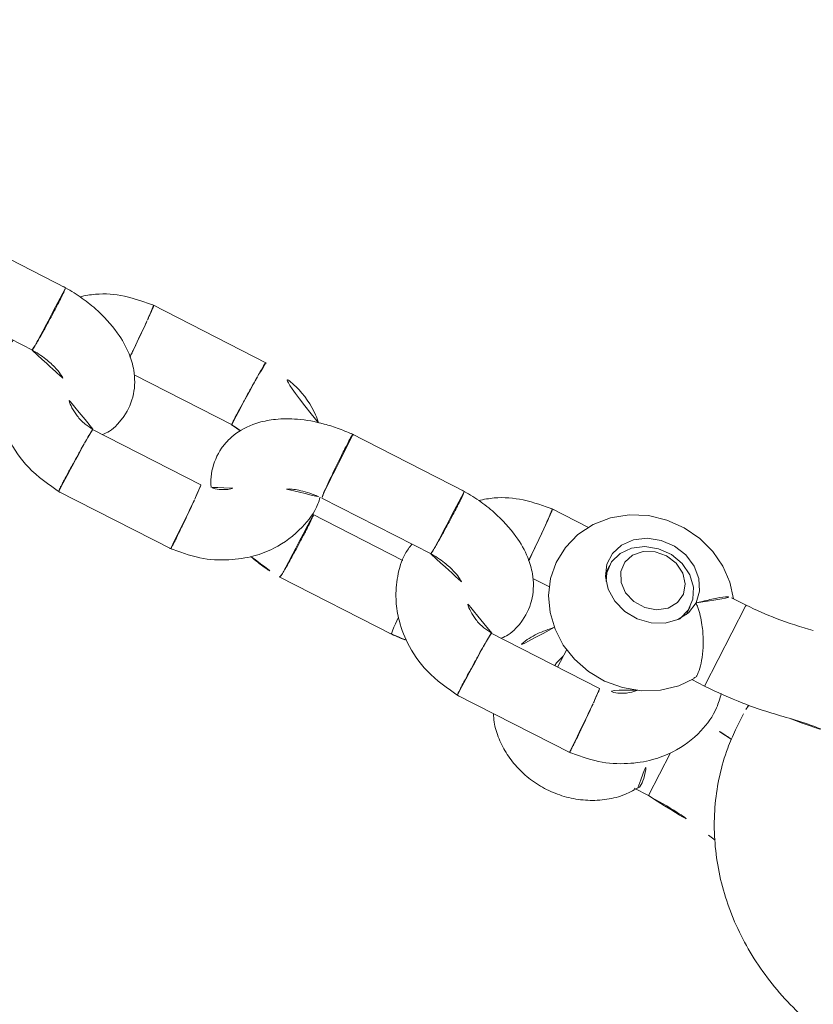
# Model space of a CAD drawing. Extents: x 5459245 to 5462690, y 5971016 to 5972523.
# Tile 116 of 136: x 5462451.7037 to 5462451.7711, y 5972213.2693 to 5972213.3528. Entities that reach past the tile are written whole.
import ezdxf

# ---------------------------------------------------------------- set-up
doc = ezdxf.new("R2010")
doc.units = 0
doc.layers.add('A_MAŁA ARCHITEKTURA', color=195, linetype='CONTINUOUS', lineweight=9)

# ---------------------------------------------------------------- blocks, each defined once
blk = doc.blocks.new('A$C43995eb0')
at = {"layer": 'A_MAŁA ARCHITEKTURA', "linetype": 'Continuous'}
for p, q in [((2187.681, -907.463), (2187.787, -906.79)), ((2177.159, -909.514), (2178.679, -909.514)), ((2168.838, -913.527), (2168.838, -914.92)), ((2168.923, -913.527), (2168.838, -913.527)), ((2176.568, -913.527), (2168.923, -913.527)), ((2176.568, -914.756), (2176.568, -913.527)), ((2187, -913.527), (2182.903, -913.527)), ((2187, -914.92), (2187, -913.527)), ((2171.879, -917.681), (2171.108, -917.681)), ((2186.789, -931.937), (2186.789, -921.086)), ((2180.791, -921.372), (2180.791, -931.78)), ((2171.108, -925.372), (2171.879, -925.372)), ((2179.107, -925.372), (2180.791, -925.372)), ((2169.05, -928.429), (2169.05, -931.967)), ((2175.048, -930.677), (2175.048, -929.069)), ((2171.12, -939.144), (2171.12, -949.994)), ((2177.119, -949.715), (2177.119, -939.246)), ((2184.718, -949.909), (2184.718, -939.059)), ((2178.719, -941.174), (2178.719, -949.807)), ((2169.05, -959.116), (2169.05, -969.967)), ((2175.048, -968.677), (2175.048, -959.274)), ((2180.791, -959.372), (2180.791, -969.78)), ((2186.789, -969.937), (2186.789, -959.086)), ((2171.12, -977.144), (2171.12, -987.994)), ((2177.119, -987.715), (2177.119, -977.246))]:
    blk.add_line(p, q, dxfattribs=at)
at = {"layer": 'A_MAŁA ARCHITEKTURA', "linetype": 'Continuous', "flags": 128}
for points in [[(2168.838, -914.724), (2167.735, -915.629), (2166.788, -916.781), (2166.059, -918.122), (2165.579, -919.608), (2165.373, -921.185), (2165.458, -922.794), (2165.842, -924.369), (2166.518, -925.841), (2167.466, -927.14), (2168.646, -928.2), (2169.998, -928.967), (2171.45, -929.41), (2172.931, -929.523), (2174.378, -929.317), (2175.738, -928.814), (2176.97, -928.042), (2178.039, -927.028), (2178.91, -925.803), (2179.551, -924.404), (2179.934, -922.878), (2180.036, -921.282), (2179.842, -919.678), (2179.35, -918.132), (2178.572, -916.715), (2177.533, -915.496), (2176.391, -914.62), (2176.391, -914.62)], [(2170.603, -917.392), (2169.579, -917.575), (2168.647, -918.11), (2167.889, -918.948), (2167.371, -920.016), (2167.141, -921.218), (2167.218, -922.447), (2167.596, -923.594), (2168.241, -924.558), (2169.096, -925.252), (2170.085, -925.615), (2171.12, -925.615), (2172.109, -925.252), (2172.964, -924.558), (2173.609, -923.594), (2173.987, -922.447), (2174.064, -921.218), (2173.834, -920.016), (2173.317, -918.948), (2172.558, -918.11), (2171.626, -917.575), (2170.603, -917.392)], [(2172.467, -925.014), (2171.772, -925.29), (2170.764, -925.35), (2169.789, -925.036), (2168.943, -924.379), (2168.309, -923.442), (2167.949, -922.318), (2167.898, -921.117), (2168.162, -919.955), (2168.714, -918.948), (2169.5, -918.192), (2170.443, -917.764), (2171.452, -917.703), (2172.427, -918.017), (2172.467, -918.039)], [(2172.636, -920.109), (2172.926, -921.096), (2172.897, -922.141), (2172.553, -923.103), (2171.94, -923.852), (2171.142, -924.287), (2170.266, -924.35), (2169.43, -924.031), (2168.747, -923.373), (2168.31, -922.467), (2168.177, -921.433), (2168.367, -920.412), (2168.853, -919.542), (2169.571, -918.939), (2170.423, -918.686), (2171.293, -918.817), (2172.066, -919.314), (2172.636, -920.109)], [(2179.759, -925.372), (2180.518, -925.615), (2180.782, -925.651)]]:
    blk.add_lwpolyline(points, dxfattribs=at)
at = {"layer": 'A_MAŁA ARCHITEKTURA', "linetype": 'Continuous'}
for points, knots in [([(2178.679, -909.514), (2179.24, -909.481), (2180.605, -909.4), (2182.747, -908.98), (2185.059, -908.227), (2187.27, -907.178), (2189.354, -905.852), (2191.286, -904.264), (2193.04, -902.433), (2194.595, -900.38), (2195.927, -898.132), (2197.017, -895.717), (2197.848, -893.168), (2198.408, -890.521), (2198.687, -887.812), (2198.679, -885.079), (2198.382, -882.359), (2197.798, -879.69), (2196.931, -877.113), (2196.045, -875.187), (2195.446, -874.139), (2195.29, -873.866)], [0, 0, 0, 0, 0.037267, 0.090765, 0.144241, 0.197842, 0.251698, 0.305907, 0.360527, 0.415572, 0.471021, 0.526826, 0.582926, 0.639262, 0.695785, 0.752458, 0.809252, 0.866136, 0.923076, 0.980018, 1, 1, 1, 1]), ([(2175.727, -905.896), (2175.586, -905.155), (2175.322, -903.76), (2175.282, -902.268), (2175.263, -901.569)], [0, 0, 0, 0, 0.5314668, 1, 1, 1, 1]), ([(2176.568, -913.527), (2176.529, -912.334), (2176.444, -909.729), (2175.979, -907.245), (2175.727, -905.898)], [0, 0, 0, 0, 0.457629, 1, 1, 1, 1]), ([(2168.157, -907.464), (2168.361, -908.539), (2168.732, -910.5), (2168.805, -912.585), (2168.838, -913.527)], [0, 0, 0, 0, 0.548382, 1, 1, 1, 1]), ([(2187, -913.527), (2187.033, -912.585), (2187.106, -910.5), (2187.477, -908.539), (2187.681, -907.464)], [0, 0, 0, 0, 0.451618, 1, 1, 1, 1]), ([(2176.289, -909.452), (2176.368, -909.463), (2176.657, -909.504), (2176.948, -909.51), (2177.159, -909.514)], [0, 0, 0, 0, 0.275727, 1, 1, 1, 1]), ([(2179.55, -909.447), (2179.521, -909.622), (2179.381, -910.447), (2179.367, -911.313), (2179.355, -911.994)], [0, 0, 0, 0, 0.212779, 1, 1, 1, 1]), ([(2186.797, -921.313), (2186.693, -920.405), (2186.494, -918.663), (2185.492, -916.387), (2184.234, -914.641), (2182.496, -913.071), (2180.305, -912.014), (2178.097, -911.664), (2176.895, -911.897), (2176.482, -911.977)], [0, 0, 0, 0, 0.16479, 0.315932, 0.449893, 0.566213, 0.760129, 0.917557, 1, 1, 1, 1]), ([(2170.603, -917.392), (2170.6, -917.389), (2170.478, -917.243), (2170.053, -916.745), (2169.383, -915.97), (2169.009, -915.422), (2168.861, -915.084), (2168.868, -914.995), (2168.874, -914.92)], [0, 0, 0, 0, 0.002701, 0.134138, 0.471752, 0.811161, 0.842894, 1, 1, 1, 1]), ([(2176.366, -914.653), (2176.316, -914.607), (2176.232, -914.529), (2175.834, -914.513), (2175.219, -914.59), (2174.231, -914.895), (2173.117, -915.393), (2171.928, -916.117), (2171.104, -916.825), (2170.69, -917.287), (2170.605, -917.389), (2170.603, -917.392)], [0, 0, 0, 0, 0.085202, 0.143124, 0.287496, 0.4316273, 0.5818954, 0.7503746, 0.9463022, 0.9984477, 1, 1, 1, 1]), ([(2186.815, -914.644), (2186.783, -914.613), (2186.671, -914.5), (2186.107, -914.518), (2185.294, -914.668), (2184.665, -914.939), (2184.427, -915.042)], [0, 0, 0, 0, 0.1207802, 0.4329606, 0.784717, 1, 1, 1, 1]), ([(2186.789, -928.427), (2186.997, -928.305), (2187.628, -927.935), (2188.506, -927.047), (2189.388, -925.824), (2190.031, -924.413), (2190.416, -922.88), (2190.518, -921.274), (2190.323, -919.662), (2189.831, -918.106), (2189.046, -916.687), (2188.048, -915.478), (2187.221, -914.899), (2186.829, -914.625)], [0, 0, 0, 0, 0.045303, 0.136744, 0.229399, 0.323528, 0.419104, 0.515942, 0.61384, 0.712559, 0.811745, 0.910804, 1, 1, 1, 1]), ([(2179.441, -918.416), (2179.614, -918.584), (2180.034, -918.992), (2180.594, -920.028), (2180.726, -920.991), (2180.801, -921.529)], [0, 0, 0, 0, 0.236377, 0.572847, 1, 1, 1, 1]), ([(2186.776, -921.184), (2186.78, -921.183), (2186.835, -921.174), (2186.665, -921.169), (2186.386, -921.165), (2186.094, -921.166), (2185.623, -921.171), (2184.888, -921.185), (2183.883, -921.212), (2182.949, -921.244), (2182.395, -921.266), (2182.171, -921.276), (2182.159, -921.277)], [0, 0, 0, 0, 0.012794, 0.170021, 0.247774, 0.32552, 0.403266, 0.560452, 0.717657, 0.874919, 0.993719, 1, 1, 1, 1]), ([(2180.814, -921.372), (2180.806, -921.371), (2180.753, -921.365), (2180.984, -921.342), (2181.46, -921.31), (2181.925, -921.287), (2182.148, -921.277), (2182.159, -921.277)], [0, 0, 0, 0, 0.055312, 0.393145, 0.731141, 0.986502, 1, 1, 1, 1]), ([(2177.91, -927.15), (2178.287, -927.514), (2179.039, -928.241), (2180.052, -928.866), (2180.67, -929.042), (2180.791, -929.077)], [0, 0, 0, 0, 0.447069, 0.891906, 1, 1, 1, 1]), ([(2180.791, -930.749), (2180.622, -930.607), (2180.237, -930.281), (2179.464, -930.01), (2178.217, -929.71), (2176.863, -929.813), (2175.56, -930.322), (2174.58, -930.935), (2173.529, -931.929), (2172.389, -933.634), (2171.617, -935.711), (2171.209, -937.748), (2171.144, -938.864), (2171.111, -939.429)], [0, 0, 0, 0, 0.043535, 0.099671, 0.158593, 0.296903, 0.363935, 0.431921, 0.529563, 0.658992, 0.817868, 0.907825, 1, 1, 1, 1]), ([(2169.042, -931.74), (2169.149, -932.645), (2169.355, -934.38), (2170.203, -936.443), (2170.971, -937.43), (2171.246, -937.783)], [0, 0, 0, 0, 0.41209, 0.790049, 1, 1, 1, 1]), ([(2169.077, -931.869), (2169.086, -931.863), (2169.107, -931.85), (2169.538, -931.82), (2170.04, -931.793), (2170.361, -931.779), (2170.407, -931.777), (2170.419, -931.776)], [0, 0, 0, 0, 0.269058, 0.606567, 0.944074, 0.986519, 1, 1, 1, 1]), ([(2173.878, -931.669), (2173.746, -931.671), (2173.358, -931.677), (2172.516, -931.699), (2171.499, -931.732), (2170.812, -931.759), (2170.477, -931.774), (2170.43, -931.776), (2170.419, -931.776)], [0, 0, 0, 0, 0.140229, 0.411719, 0.683286, 0.954943, 0.989151, 1, 1, 1, 1]), ([(2177.119, -941.14), (2177.45, -941.196), (2178.445, -941.363), (2180.103, -941.029), (2181.841, -940.321), (2183.417, -939.217), (2184.947, -937.569), (2186.364, -935.007), (2186.646, -932.866), (2186.798, -931.717)], [0, 0, 0, 0, 0.068982, 0.207139, 0.339136, 0.448052, 0.596575, 0.783547, 1, 1, 1, 1]), ([(2180.765, -931.671), (2180.744, -931.936), (2180.695, -932.551), (2180.39, -933.384), (2179.975, -934.075), (2179.651, -934.496), (2179.475, -934.609), (2179.456, -934.621)], [0, 0, 0, 0, 0.2147376, 0.4983765, 0.7506849, 0.9733054, 1, 1, 1, 1]), ([(2180.823, -931.679), (2180.811, -931.681), (2180.751, -931.688), (2180.981, -931.711), (2181.461, -931.743), (2181.925, -931.766), (2182.148, -931.776), (2182.159, -931.776)], [0, 0, 0, 0, 0.080005, 0.409007, 0.738169, 0.986855, 1, 1, 1, 1]), ([(2186.776, -931.869), (2186.78, -931.87), (2186.835, -931.879), (2186.665, -931.884), (2186.386, -931.888), (2186.094, -931.887), (2185.623, -931.882), (2184.888, -931.868), (2183.883, -931.841), (2182.949, -931.809), (2182.395, -931.787), (2182.171, -931.777), (2182.159, -931.776)], [0, 0, 0, 0, 0.01254, 0.169808, 0.247581, 0.325347, 0.403113, 0.560339, 0.717584, 0.874887, 0.993717, 1, 1, 1, 1]), ([(2177.125, -939.341), (2177.132, -939.177), (2177.15, -938.751), (2177.269, -937.922), (2177.509, -936.994), (2177.807, -936.302), (2178.05, -935.935), (2178.082, -935.894), (2178.091, -935.882)], [0, 0, 0, 0, 0.097943, 0.253965, 0.526061, 0.749389, 0.928588, 1, 1, 1, 1]), ([(2184.724, -939.351), (2184.708, -938.883), (2184.69, -938.368), (2184.605, -937.868), (2184.597, -937.821)], [0, 0, 0, 0, 0.906855, 1, 1, 1, 1]), ([(2171.157, -939.217), (2171.147, -939.213), (2171.106, -939.199), (2171.384, -939.18), (2171.864, -939.168), (2172.379, -939.165), (2172.81, -939.166), (2173.436, -939.171), (2174.285, -939.185), (2175.286, -939.212), (2176.084, -939.244), (2176.484, -939.266), (2176.63, -939.276), (2176.638, -939.277)], [0, 0, 0, 0, 0.043241, 0.174707, 0.306147, 0.371147, 0.436142, 0.501137, 0.632543, 0.763964, 0.895434, 0.994749, 1, 1, 1, 1]), ([(2177.106, -939.338), (2177.085, -939.328), (2177.047, -939.309), (2176.789, -939.287), (2176.645, -939.277), (2176.638, -939.277)], [0, 0, 0, 0, 0.535517, 0.976681, 1, 1, 1, 1]), ([(2183.172, -939.329), (2183.362, -939.321), (2183.775, -939.306), (2184.084, -939.287), (2184.23, -939.277), (2184.237, -939.277)], [0, 0, 0, 0, 0.4449209, 0.972132, 1, 1, 1, 1]), ([(2184.707, -939.216), (2184.686, -939.226), (2184.648, -939.245), (2184.389, -939.266), (2184.245, -939.276), (2184.237, -939.277)], [0, 0, 0, 0, 0.537657, 0.976783, 1, 1, 1, 1]), ([(2177.807, -952.735), (2177.771, -952.672), (2177.605, -952.387), (2177.365, -951.623), (2177.208, -950.749), (2177.138, -950.111), (2177.121, -949.752), (2177.113, -949.562)], [0, 0, 0, 0, 0.110378, 0.497607, 0.730492, 0.857578, 1, 1, 1, 1]), ([(2171.114, -949.702), (2171.14, -950.167), (2171.191, -951.08), (2171.475, -952.762), (2172.017, -954.556), (2172.866, -956.204), (2173.984, -957.646), (2175.149, -958.551), (2176.368, -959.052), (2177.627, -959.339), (2178.966, -959.229), (2180.093, -958.823), (2180.482, -958.57), (2180.593, -958.499)], [0, 0, 0, 0, 0.077871, 0.152856, 0.287937, 0.402929, 0.49689, 0.643977, 0.701556, 0.761992, 0.903856, 0.97261, 1, 1, 1, 1]), ([(2171.13, -949.837), (2171.157, -949.846), (2171.212, -949.865), (2171.706, -949.883), (2172.331, -949.888), (2173.072, -949.886), (2173.902, -949.876), (2174.924, -949.852), (2175.854, -949.82), (2176.376, -949.793), (2176.6, -949.779), (2176.63, -949.777), (2176.638, -949.776)], [0, 0, 0, 0, 0.123182, 0.254845, 0.386483, 0.451585, 0.583206, 0.714833, 0.846507, 0.978181, 0.994741, 1, 1, 1, 1]), ([(2177.077, -949.714), (2177.086, -949.72), (2177.108, -949.737), (2176.875, -949.759), (2176.675, -949.774), (2176.645, -949.776), (2176.638, -949.776)], [0, 0, 0, 0, 0.33351, 0.905182, 0.97717, 1, 1, 1, 1]), ([(2186.797, -959.313), (2186.693, -958.405), (2186.494, -956.663), (2185.492, -954.386), (2184.234, -952.642), (2182.496, -951.068), (2180.306, -950.03), (2178.314, -949.668), (2177.328, -949.843), (2177.131, -949.878)], [0, 0, 0, 0, 0.17221, 0.330157, 0.470149, 0.591706, 0.794353, 0.958869, 1, 1, 1, 1]), ([(2178.753, -949.713), (2178.746, -949.71), (2178.709, -949.696), (2178.985, -949.677), (2179.463, -949.664), (2179.979, -949.66), (2180.41, -949.661), (2181.035, -949.667), (2181.884, -949.682), (2182.885, -949.711), (2183.684, -949.743), (2184.084, -949.766), (2184.23, -949.776), (2184.237, -949.776)], [0, 0, 0, 0, 0.034935, 0.167553, 0.300142, 0.365702, 0.431252, 0.496801, 0.629328, 0.761885, 0.894507, 0.994704, 1, 1, 1, 1]), ([(2184.708, -949.837), (2184.687, -949.827), (2184.649, -949.809), (2184.389, -949.787), (2184.245, -949.777), (2184.237, -949.776)], [0, 0, 0, 0, 0.5399856, 0.9769002, 1, 1, 1, 1]), ([(2184.289, -952.851), (2184.403, -952.341), (2184.638, -951.288), (2184.697, -950.191), (2184.727, -949.624)], [0, 0, 0, 0, 0.483829, 1, 1, 1, 1]), ([(2171.577, -952.871), (2171.408, -953.044), (2170.584, -953.889), (2169.495, -956.072), (2169.199, -958.196), (2169.04, -959.336)], [0, 0, 0, 0, 0.106701, 0.52071, 1, 1, 1, 1]), ([(2179.825, -956.826), (2179.865, -956.867), (2180.147, -957.158), (2180.588, -958.039), (2180.724, -958.995), (2180.801, -959.529)], [0, 0, 0, 0, 0.067984, 0.478651, 1, 1, 1, 1]), ([(2175.074, -959.377), (2175.084, -959.108), (2175.097, -958.775), (2175.201, -958.489), (2175.22, -958.435)], [0, 0, 0, 0, 0.811643, 1, 1, 1, 1]), ([(2169.074, -959.184), (2169.066, -959.185), (2169.012, -959.191), (2169.242, -959.213), (2169.72, -959.244), (2170.184, -959.266), (2170.407, -959.276), (2170.419, -959.277)], [0, 0, 0, 0, 0.057541, 0.394611, 0.731807, 0.986533, 1, 1, 1, 1]), ([(2175.046, -959.375), (2175.046, -959.375), (2175.093, -959.384), (2174.922, -959.389), (2174.646, -959.393), (2174.353, -959.392), (2173.882, -959.386), (2173.147, -959.371), (2172.142, -959.342), (2171.208, -959.31), (2170.655, -959.287), (2170.43, -959.277), (2170.419, -959.277)], [0, 0, 0, 0, 0.000776, 0.159928, 0.238624, 0.317306, 0.395988, 0.555066, 0.71418, 0.873371, 0.993643, 1, 1, 1, 1]), ([(2180.814, -959.372), (2180.806, -959.371), (2180.753, -959.365), (2180.984, -959.342), (2181.46, -959.31), (2181.925, -959.287), (2182.148, -959.277), (2182.159, -959.277)], [0, 0, 0, 0, 0.055312, 0.393145, 0.731141, 0.986502, 1, 1, 1, 1]), ([(2186.776, -959.184), (2186.78, -959.183), (2186.835, -959.174), (2186.665, -959.169), (2186.386, -959.165), (2186.094, -959.166), (2185.623, -959.171), (2184.888, -959.185), (2183.883, -959.212), (2182.949, -959.244), (2182.395, -959.266), (2182.171, -959.276), (2182.159, -959.277)], [0, 0, 0, 0, 0.012794, 0.170021, 0.247774, 0.32552, 0.403266, 0.560452, 0.717657, 0.874919, 0.993719, 1, 1, 1, 1]), ([(2180.791, -968.749), (2180.622, -968.607), (2180.237, -968.281), (2179.464, -968.01), (2178.217, -967.71), (2176.863, -967.813), (2175.56, -968.322), (2174.58, -968.935), (2173.529, -969.929), (2172.389, -971.634), (2171.617, -973.711), (2171.209, -975.748), (2171.144, -976.864), (2171.111, -977.429)], [0, 0, 0, 0, 0.043535, 0.099671, 0.158593, 0.296903, 0.363935, 0.431921, 0.529563, 0.658992, 0.817868, 0.907825, 1, 1, 1, 1]), ([(2173.878, -969.669), (2173.746, -969.671), (2173.358, -969.677), (2172.516, -969.699), (2171.499, -969.732), (2170.812, -969.759), (2170.477, -969.774), (2170.43, -969.776), (2170.419, -969.776)], [0, 0, 0, 0, 0.140229, 0.411719, 0.683286, 0.954943, 0.989151, 1, 1, 1, 1]), ([(2180.765, -969.671), (2180.744, -969.936), (2180.695, -970.551), (2180.39, -971.384), (2179.975, -972.075), (2179.651, -972.496), (2179.475, -972.609), (2179.456, -972.621)], [0, 0, 0, 0, 0.214738, 0.498377, 0.750685, 0.973305, 1, 1, 1, 1]), ([(2169.042, -969.74), (2169.149, -970.645), (2169.355, -972.38), (2170.203, -974.443), (2170.971, -975.43), (2171.246, -975.783)], [0, 0, 0, 0, 0.41209, 0.790049, 1, 1, 1, 1]), ([(2169.077, -969.869), (2169.086, -969.863), (2169.107, -969.85), (2169.538, -969.82), (2170.04, -969.793), (2170.361, -969.779), (2170.407, -969.777), (2170.419, -969.776)], [0, 0, 0, 0, 0.2690583, 0.606567, 0.9440742, 0.9865191, 1, 1, 1, 1]), ([(2177.119, -979.14), (2177.45, -979.196), (2178.445, -979.363), (2180.103, -979.029), (2181.841, -978.321), (2183.417, -977.217), (2184.947, -975.569), (2186.364, -973.007), (2186.646, -970.866), (2186.798, -969.717)], [0, 0, 0, 0, 0.068982, 0.207139, 0.339136, 0.448052, 0.596575, 0.783547, 1, 1, 1, 1]), ([(2180.823, -969.679), (2180.811, -969.681), (2180.751, -969.688), (2180.981, -969.711), (2181.461, -969.743), (2181.925, -969.766), (2182.148, -969.776), (2182.159, -969.776)], [0, 0, 0, 0, 0.0800053, 0.4090074, 0.7381689, 0.9868547, 1, 1, 1, 1]), ([(2186.776, -969.869), (2186.78, -969.87), (2186.835, -969.879), (2186.665, -969.884), (2186.386, -969.888), (2186.094, -969.887), (2185.623, -969.882), (2184.888, -969.868), (2183.883, -969.841), (2182.949, -969.809), (2182.395, -969.787), (2182.171, -969.777), (2182.159, -969.776)], [0, 0, 0, 0, 0.01254, 0.169808, 0.247581, 0.325347, 0.403113, 0.560339, 0.717584, 0.874887, 0.993717, 1, 1, 1, 1]), ([(2177.125, -977.341), (2177.132, -977.177), (2177.15, -976.751), (2177.269, -975.922), (2177.509, -974.994), (2177.807, -974.302), (2178.05, -973.935), (2178.082, -973.894), (2178.091, -973.882)], [0, 0, 0, 0, 0.097943, 0.253965, 0.526061, 0.749389, 0.928588, 1, 1, 1, 1]), ([(2171.157, -977.217), (2171.147, -977.213), (2171.106, -977.199), (2171.384, -977.18), (2171.864, -977.168), (2172.379, -977.165), (2172.81, -977.166), (2173.436, -977.171), (2174.285, -977.185), (2175.286, -977.212), (2176.084, -977.244), (2176.484, -977.266), (2176.63, -977.276), (2176.638, -977.277)], [0, 0, 0, 0, 0.043241, 0.174707, 0.306147, 0.371147, 0.436142, 0.501137, 0.632543, 0.763964, 0.895434, 0.994749, 1, 1, 1, 1]), ([(2177.106, -977.338), (2177.085, -977.328), (2177.047, -977.309), (2176.789, -977.287), (2176.645, -977.277), (2176.638, -977.277)], [0, 0, 0, 0, 0.535517, 0.976681, 1, 1, 1, 1]), ([(2173.894, -1026.595), (2168.52, -1026.708), (2151.239, -1027.073), (2122.048, -1027.456), (2086.95, -1027.624), (2060.493, -1027.526), (2045.945, -1027.384), (2042.679, -1027.352)], [0, 0, 0, 0, 0.1228993, 0.3951475, 0.6673964, 0.925317, 1, 1, 1, 1])]:
    blk.add_open_spline(points, degree=3, knots=knots, dxfattribs=at)

msp = doc.modelspace()

# ---------------------------------------------------------------- block references
at = {"layer": 'A_MAŁA ARCHITEKTURA', "xscale": 0.001, "yscale": 0.001, "zscale": 0.001, "rotation": 242.9301705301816}
msp.add_blockref('A$C43995eb0', (5462453.565802, 5972214.818661), dxfattribs=at)

doc.saveas('drawing.dxf')
